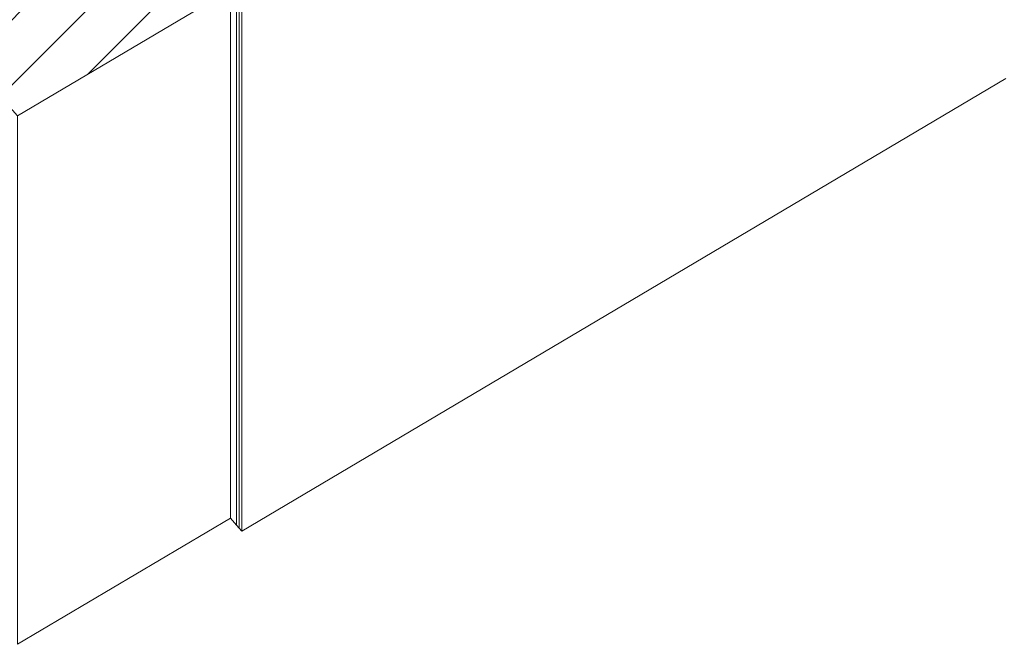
# Model space of a CAD drawing. Header units: millimetres. Extents: x -36631 to 27388, y -24993 to 6945.
# Tile 223 of 256: x 11132 to 12521, y -11822 to -10941. Entities that reach past the tile are written whole.
import ezdxf

# ---------------------------------------------------------------- set-up
doc = ezdxf.new("R2010")
doc.units = ezdxf.units.MM
doc.header["$MEASUREMENT"] = 0
doc.linetypes.add('Wipeout_Contour', pattern=[1000, 0, -1000])
for name, color, linetype in [('10_ESTR_Pilars', 7, 'Continuous'), ('14_PAV_Paviment existent', 7, 'Continuous'), ('Nuevo_12_FAÇ_Façana', 7, 'Continuous')]:
    doc.layers.add(name, color=color, linetype=linetype)
for name, color, linetype, lineweight in [('10_ESTR_Pilars_Pluma_Nº__28', 7, 'Continuous', 20), ('10_ESTR_Pilars_Pluma_Nº__42', 8, 'Continuous', 25), ('10_ESTR_Pilars_Pluma_Nº__88', 7, 'Continuous', 5), ('14_PAV_Paviment existent_Pluma_Nº__89', 7, 'Continuous', 5), ('Nuevo_12_FAÇ_Façana_Pluma_Nº__47', 7, 'Continuous', 20)]:
    doc.layers.add(name, color=color, linetype=linetype, lineweight=lineweight)

# ---------------------------------------------------------------- blocks, each defined once
blk = doc.blocks.new('Elem Sección_63_1')
at = {"color": 254, "linetype": 'Wipeout_Contour', "lineweight": 0, "ltscale": 62146.954789}
blk.add_wipeout([(11429.1, -10898.6), (11148.2, -10584.3), (10847.8, -10762.2), (11128.7, -11076.5)], dxfattribs=at).dxf.layer = '10_ESTR_Pilars'
at = {"layer": '10_ESTR_Pilars_Pluma_Nº__42', "linetype": 'Continuous', "lineweight": 25}
h = blk.add_hatch(dxfattribs=at)
h.set_pattern_fill('00_GCT_trama_45º_e1_400__05', color=8, style=0, pattern_type=2)
h.set_pattern_definition([(45, (0, 0), (-45.96194, 45.96194), [])])
h.paths.add_polyline_path([(11429.1, -10898.6), (11148.2, -10584.3), (10847.8, -10762.2), (11128.7, -11076.5)])
at = {"layer": '10_ESTR_Pilars_Pluma_Nº__28', "color": 7, "linetype": 'Continuous', "lineweight": 20}
for p, q in [((11148.2, -10584.3), (10847.8, -10762.2)), ((11148.2, -10584.3), (11354.2, -10814.8)), ((11429.1, -10898.6), (11128.7, -11076.5)), ((11031.9, -10968.2), (11128.7, -11076.5))]:
    blk.add_line(p, q, dxfattribs=at)
at = {"layer": '10_ESTR_Pilars_Pluma_Nº__28', "color": 7, "linetype": 'Continuous', "lineweight": 20, "flags": 128}
for points in [[(10847.8, -10762.2), (10964.5, -10892.8), (11008.2, -10941.7), (11016.3, -10950.7), (11024.4, -10959.8), (11028.2, -10964), (11031.9, -10968.2)], [(11354.2, -10814.8), (11357.9, -10819), (11361.6, -10823.2), (11369.8, -10832.2), (11377.9, -10841.3), (11421.6, -10890.2), (11429.1, -10898.6)]]:
    blk.add_lwpolyline(points, dxfattribs=at)
at = {"layer": '10_ESTR_Pilars_Pluma_Nº__88', "color": 7, "linetype": 'Continuous', "lineweight": 5}
for p, q in [((11429.1, -11644.4), (11429.1, -10898.6)), ((11128.7, -11822.3), (11128.7, -11076.5))]:
    blk.add_line(p, q, dxfattribs=at)
blk = doc.blocks.new('Elem Sección_145_1')
at = {"layer": 'Nuevo_12_FAÇ_Façana_Pluma_Nº__47', "color": 7, "linetype": 'Continuous', "lineweight": 20}
for p, q in [((11437.8, -11654.2), (11437.8, -10908.4)), ((11441.5, -11658.4), (11441.5, -10912.6)), ((11445.3, -10916.7), (11445.3, -11662.5)), ((12523.4, -11024.1), (11445.3, -11662.5)), ((11429.1, -11644.4), (11437.8, -11654.2)), ((11437.8, -11654.2), (11441.5, -11658.4)), ((11441.5, -11658.4), (11445.3, -11662.5))]:
    blk.add_line(p, q, dxfattribs=at)
blk = doc.blocks.new('Elem Sección_389_1')
at = {"layer": '14_PAV_Paviment existent_Pluma_Nº__89', "color": 7, "linetype": 'Continuous', "lineweight": 5}
blk.add_line((11429.1, -11644.4), (11128.7, -11822.3), dxfattribs=at)

msp = doc.modelspace()

# ---------------------------------------------------------------- block references
at = {"layer": '10_ESTR_Pilars', "lineweight": 0}
msp.add_blockref('Elem Sección_63_1', (0, 0), dxfattribs=at)

# ---------------------------------------------------------------- next in the draw order: block references
at = {"layer": 'Nuevo_12_FAÇ_Façana', "lineweight": 0}
msp.add_blockref('Elem Sección_145_1', (0, 0), dxfattribs=at)

# ---------------------------------------------------------------- next in the draw order: block references
at = {"layer": '14_PAV_Paviment existent', "lineweight": 0}
msp.add_blockref('Elem Sección_389_1', (0, 0), dxfattribs=at)

doc.saveas('drawing.dxf')
